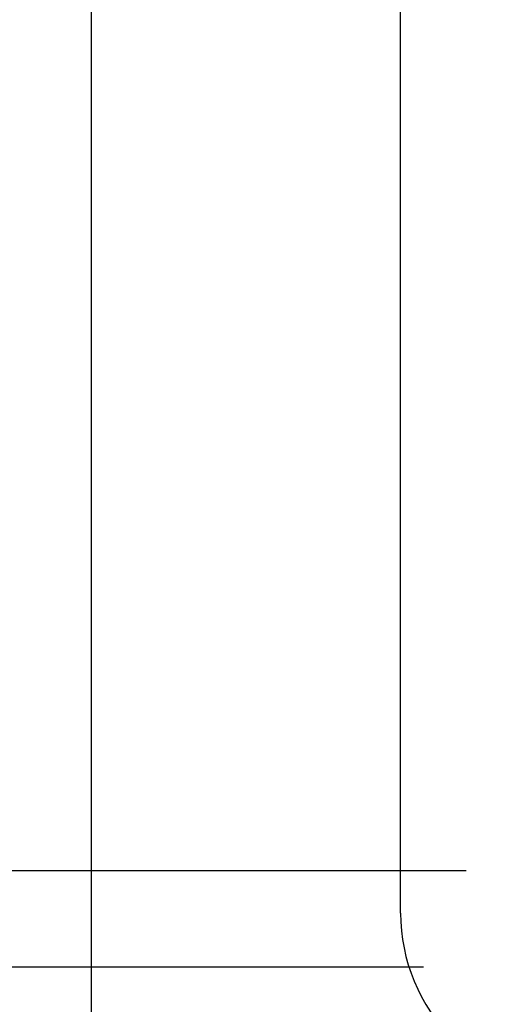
# Model space of a CAD drawing. Extents: x -64 to 356, y -42 to 255.
# Tile 4 of 31: x -10 to -2, y -2 to 14. Entities that reach past the tile are written whole.
import ezdxf

# ---------------------------------------------------------------- set-up
doc = ezdxf.new("R2010")
doc.units = 0
doc.layers.add('BG_DIMENSION', color=7, linetype='CONTINUOUS')
doc.layers.add('BG_PANEL', color=7, linetype='CONTINUOUS')

msp = doc.modelspace()

# ---------------------------------------------------------------- linework, layer by layer
at = {"layer": 'BG_DIMENSION'}
for points in [[(-2.54, 0), (-15.1638, 0)], [(-3.2385, -1.5875), (-25.4508, -1.5875)], [(-3.2385, -1.5875), (-20.1168, -1.5875)]]:
    msp.add_lwpolyline(points, dxfattribs=at)
at = {"layer": 'BG_PANEL'}
msp.add_lwpolyline([(116.272818, -9.970262), (116.272818, 135.825738), (-8.695182, 135.825738), (-8.695182, -9.970262)], close=True, dxfattribs=at)
msp.add_lwpolyline([(-3.615182, -0.6985), (-3.615182, 22.9235)], dxfattribs=at)
msp.add_lwpolyline([(-3.615182, -0.6985, 0.414214), (-0.694182, -3.6195)], format="xyb", dxfattribs=at)

doc.saveas('drawing.dxf')
